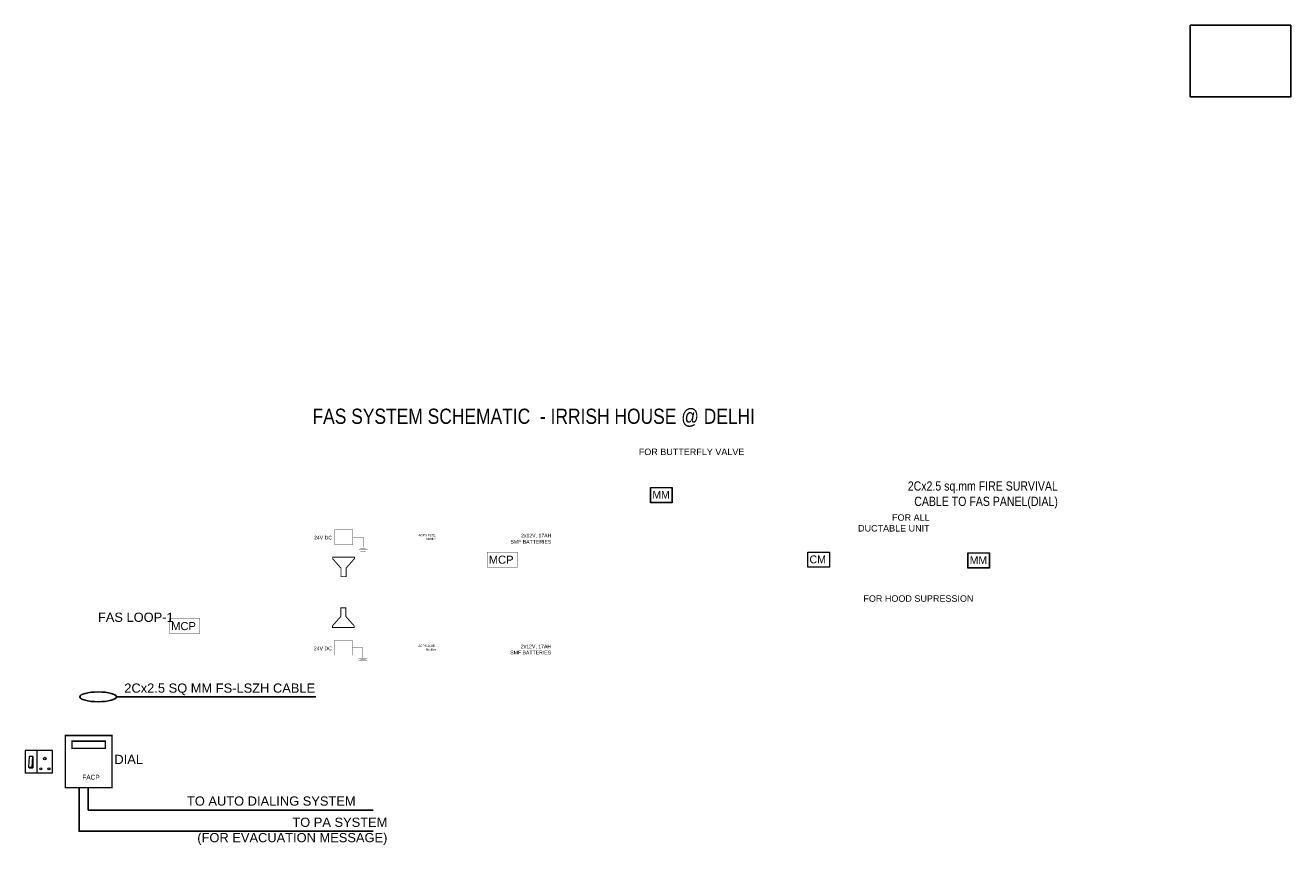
# Model space of a CAD drawing. Header units: millimetres. Extents: x -116878 to 389011, y -1241 to 103546.
# Tile 6 of 104: x 60706 to 67578, y 6346 to 10793. Entities that reach past the tile are written whole.
import ezdxf

# ---------------------------------------------------------------- set-up
doc = ezdxf.new("R2010")
doc.units = ezdxf.units.MM
doc.header["$MEASUREMENT"] = 0
doc.linetypes.add('0', pattern=[0])
doc.layers.get('0').update_dxf_attribs({"color": 252})
for name, color, linetype, lineweight in [('EE-FACP', 1, 'Continuous', 0), ('FAS CONTROL MODULE', 1, 'Continuous', 0), ('FAS Legend', 6, 'Continuous', 0), ('FAS MINITOR MODULE', 6, 'Continuous', 0), ('LINE DIAGRAM', 7, 'Continuous', 0), ('MEP Fire System', 1, 'Continuous', 0), ('Mep Smoke Detector', 1, 'Continuous', 0), ('UPS power Cluster Point', 6, 'Continuous', 0)]:
    doc.layers.add(name, color=color, linetype=linetype, lineweight=lineweight)
doc.layers.add('ELEC TXT', color=135, linetype='Continuous')
doc.layers.add('Electrical', color=210, linetype='Continuous')
doc.styles.add('ARIAL', font='ARIALN.TTF')
doc.styles.add('ARL', font='ARIALN.TTF')

# ---------------------------------------------------------------- blocks, each defined once
blk = doc.blocks.new('FACP')
at = {"color": 1, "const_width": 1}
for points in [[(6190026.75, -8963076.73), (6190059.86, -8963076.73), (6190059.86, -8963113.83), (6190026.75, -8963113.83)], [(6190031.46, -8963080.75), (6190055.15, -8963080.75), (6190055.15, -8963085.84), (6190031.46, -8963085.84)]]:
    blk.add_lwpolyline(points, close=True, dxfattribs=at)
at = {"layer": 'EE-FACP', "color": 1, "lineweight": 0, "style": 'ARIAL'}
blk.add_text('FACP', height=3.379, dxfattribs=at).set_placement((6190038.81, -8963108.1))
blk = doc.blocks.new('A$C09AE5B0C')
at = {"layer": 'UPS power Cluster Point'}
h = blk.add_hatch(color=256, dxfattribs=at)
h.paths.add_polyline_path([(-68.4, 35.3), (-73.9, 41.3), (-47.9, 41.3), (-42.4, 35.3)])
h.paths.add_polyline_path([(-42.4, 114.6), (-42.4, 35.3), (-47.9, 41.3)])
for p, q in [((95.2, 156.9), (-95.2, 156.9)), ((-95.2, 156.9), (-95.2, 0)), ((-42.4, 114.6), (-42.4, 35.3)), ((-14.4, 156.9), (-14.4, 0)), ((-14.4, 156.9), (-14.4, 0)), ((95.2, 0), (95.2, 156.9)), ((95.2, 0), (-95.2, 0)), ((-68.4, 35.3), (-42.4, 35.3)), ((-47.9, 41.3), (-42.4, 35.3))]:
    blk.add_line(p, q, dxfattribs=at)
blk.add_lwpolyline([(-42.4, 114.6), (-68.4, 114.6), (-73.9, 41.3), (-47.9, 41.3)], close=True, dxfattribs=at)
for centre, radius in [((41.4, 100.1), 9.31), ((13.2, 29.8), 6.82), ((69.6, 29.8), 6.82)]:
    blk.add_circle(centre, radius, dxfattribs=at)
blk = doc.blocks.new('A$C2AA075E7')
at = {"layer": 'MEP Fire System', "color": 3, "linetype": 'Continuous', "const_width": 9.6}
blk.add_lwpolyline([(1110, -542), (149, -542), (149, -73), (1110, -73)], close=True, dxfattribs=at)
at = {"layer": 'MEP Fire System', "color": 3, "linetype": 'Continuous', "style": 'ARL', "width": 1.2}
blk.add_text('MCP', height=256.1, dxfattribs=at).set_placement((202, -437))
blk = doc.blocks.new('Hooter')
at = {"layer": 'MEP Fire System', "color": 1, "const_width": 0.506}
blk.add_lwpolyline([(0, 1.33), (4.49, 1.33), (9.49, 5.74), (10.31, 5.74), (10.31, -5.74), (9.49, -5.74), (4.49, -1.33), (0, -1.33)], close=True, dxfattribs=at)
blk = doc.blocks.new('MM')
at = {"layer": 'FAS CONTROL MODULE', "linetype": 'Continuous'}
for points in [[(456442.1, 90526.3), (456558.9, 90526.3), (456558.9, 90443.1), (456442.1, 90443.1)], [(456443.2, 90525.2), (456557.7, 90525.2), (456557.7, 90444.2), (456443.2, 90444.2)]]:
    blk.add_lwpolyline(points, close=True, dxfattribs=at)
blk.add_text('MM', height=42.24, dxfattribs=at).set_placement((456451.5, 90465.1))
blk = doc.blocks.new('CONTROL MODULE')
at = {"layer": 'FAS CONTROL MODULE', "linetype": 'Continuous'}
blk.add_lwpolyline([(110963, 48512), (111535, 48512), (111535, 48107), (110963, 48107)], close=True, dxfattribs=at)
blk.add_text('CM', height=211.2, dxfattribs=at).set_placement((111004, 48211))

msp = doc.modelspace()

# ---------------------------------------------------------------- linework, layer by layer
for points in [[(61201.2, 7148.1), (62284.9, 7148.1)], [(60998.3, 6655.4), (60998.3, 6418.4), (62595.4, 6418.4)], [(61047.9, 6655.4), (61047.9, 6533.5), (62595.4, 6533.5)]]:
    msp.add_lwpolyline(points)
msp.add_ellipse((61102, 7148.1), major_axis=(99.2, 0), ratio=0.269264)
at = {"layer": 'Electrical', "color": 1}
msp.add_lwpolyline([(67032.9, 10792.8), (67578, 10792.8), (67578, 10404.2), (67032.9, 10404.2)], close=True, dxfattribs=at)
at = {"layer": 'MEP Fire System', "color": 3, "linetype": 'Continuous', "const_width": 1.65}
for points in [[(62484.3, 8055), (62384.8, 8055), (62384.8, 7974.7), (62484.3, 7974.7)], [(62483.2, 7373.4), (62383.6, 7373.4), (62383.6, 7453.8), (62483.2, 7453.8)]]:
    msp.add_lwpolyline(points, close=True, dxfattribs=at)
for points in [[(62484.3, 8014.9), (62540.8, 8014.9), (62540.8, 7959.5)], [(62516.4, 7959.5), (62565.2, 7959.5)], [(62516.4, 7945.9), (62565.2, 7945.9)], [(62526.1, 7952.6), (62555.5, 7952.6)], [(62526.1, 7938.5), (62555.5, 7938.5)], [(62483.2, 7413.6), (62539.6, 7413.6), (62539.6, 7358.2)], [(62515.2, 7358.2), (62564, 7358.2)], [(62515.2, 7344.6), (62564, 7344.6)], [(62524.9, 7351.4), (62554.3, 7351.4)], [(62524.9, 7337.2), (62554.3, 7337.2)]]:
    msp.add_lwpolyline(points, dxfattribs=at)

# ---------------------------------------------------------------- block references
at = {"layer": 'FAS CONTROL MODULE', "linetype": 'Continuous', "xscale": 0.2039184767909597, "yscale": 0.2039184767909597, "zscale": 0.2039184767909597}
msp.add_blockref('CONTROL MODULE', (42329.2, -1958.7), dxfattribs=at)
at = {"layer": 'FAS Legend', "xscale": 7.619999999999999, "yscale": 7.619999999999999, "zscale": 7.619999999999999}
msp.add_blockref('FACP', (-47107079.6, 68305582.8), dxfattribs=at)
at = {"layer": 'FAS MINITOR MODULE'}
for p in [(-392339.7, -82241.2), (-390616.5, -82596)]:
    msp.add_blockref('MM', p, dxfattribs=at)
at = {"layer": 'Mep Smoke Detector', "yscale": 10.26237737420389, "zscale": 10.26237737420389}
for p, xscale, rotation in [((62434.5, 7800.2), 10.26237737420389, 90.00000000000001), ((62433.4, 7630.5), -10.26237737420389, 90)]:
    msp.add_blockref('Hooter', p, dxfattribs=dict(at, xscale=xscale, rotation=rotation))
at = {"layer": 'Mep Smoke Detector', "xscale": 0.1713653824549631, "yscale": 0.1713653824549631, "zscale": 0.1713653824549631}
for p in [(63188.9, 7945.5), (61464.2, 7585.1)]:
    msp.add_blockref('A$C2AA075E7', p, dxfattribs=at)
at = {"layer": 'UPS power Cluster Point', "xscale": 0.7800000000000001, "yscale": 0.7800000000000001, "zscale": 0.7800000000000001}
msp.add_blockref('A$C09AE5B0C', (60780.7, 6734.5), dxfattribs=at)

# ---------------------------------------------------------------- texts
at = {"color": 4, "insert": (61512.2, 7605.1), "char_height": 50, "width": 892.99, "attachment_point": 3}
msp.add_mtext('{\\fSansSerif|b0|i0|c2|p2;\\C3;FAS LOOP-1}', dxfattribs=at)
at = {"char_height": 50, "attachment_point": 3}
for s, insert, width in [('{\\fSansSerif|b0|i0|c2|p2;\\C1;TO AUTO DIALING SYSTEM}', (62500.2, 6607.4), 892.99), ('{\\fSansSerif|b0|i0|c2|p2;\\C1;TO PA SYSTEM\\P(FOR EVACUATION MESSAGE)}', (62672.7, 6492.3), 1072.438)]:
    msp.add_mtext(s, dxfattribs=dict(at, insert=insert, width=width))
at = {"layer": 'ELEC TXT', "color": 0, "linetype": '0', "lineweight": 0, "ltscale": 4, "insert": (62265.9, 8712.2), "char_height": 82.591, "attachment_point": 1, "style": 'ARIAL'}
msp.add_mtext_dynamic_manual_height_columns('FAS SYSTEM SCHEMATIC  - IRRISH HOUSE @ DELHI', width=241001.776, gutter_width=12.5, heights=[0], dxfattribs=at)
at = {"layer": 'LINE DIAGRAM', "color": 3, "attachment_point": 3}
for s, insert, char_height, width in [('{\\fSansSerif|b0|i0|c2|p2;\\C256;FOR \\C0;BUTTERFLY VALVE}', (64611.2, 8495.3), 35, 1004.045), ('{\\fSwis721 Cn BT|b0|i0|c0|p34;\\C1;2Cx2.5 sq.mm FIRE SURVIVAL \\PCABLE TO FAS PANEL(DIAL)}', (66313.5, 8317.4), 50, 1119.707), ('{\\fSansSerif|b0|i0|c2|p2;\\C256;FOR ALL \\PDUCTABLE UNIT}', (65617.2, 8138.7), 35, 1004.045), ('{\\fSansSerif|b0|i0|c2|p2;\\C256;24V DC}', (62372.4, 8022.1), 20, 1004.045), ('{\\fSansSerif|b0|i0|c2|p2;\\C256;ACPS-610E, \\PNotifier}', (62936.8, 8032.1), 12, 1004.045), ('{\\fSansSerif|b0|i0|c2|p2;\\C256;2x12V, 17AH\\PSMF BATTERIES }', (63562.9, 8033.1), 20, 1004.045), ('{\\fSansSerif|b0|i0|c2|p2;\\C256;FOR HOOD SUPRESSION}', (65855.3, 7699), 35, 1004.045), ('{\\fSansSerif|b0|i0|c2|p2;\\C256;ACPS-610E, \\PNotifier}', (62935.6, 7430.8), 12, 1004.045), ('{\\fSansSerif|b0|i0|c2|p2;\\C256;2x12V, 17AH\\PSMF BATTERIES }', (63561.8, 7431.8), 20, 1004.045), ('{\\fSansSerif|b0|i0|c2|p2;\\C256;24V DC}', (62371.3, 7420.8), 20, 1004.045), ('{\\fSansSerif|b0|i0|c2|p2;\\C256;2Cx2.5 SQ MM FS-LSZH CABLE}', (62280.2, 7220.5), 50, 1180.504), ('{\\fSansSerif|b0|i0|c2|p2;\\C256;DIAL}', (61345.5, 6833.5), 50, 1004.045)]:
    msp.add_mtext(s, dxfattribs=dict(at, insert=insert, char_height=char_height, width=width))

doc.saveas('drawing.dxf')
